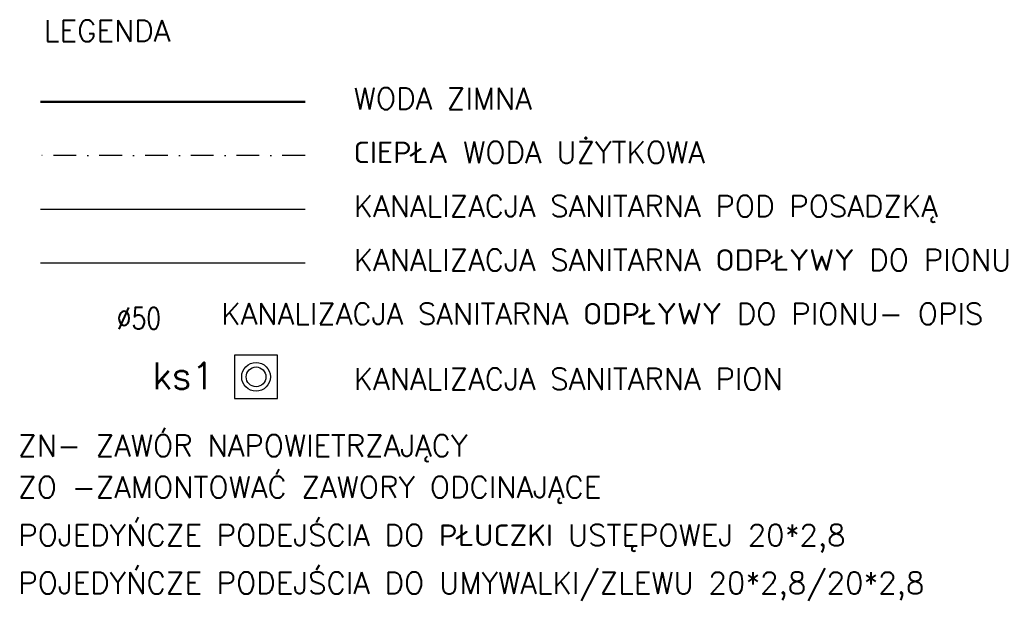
# Model space of a CAD drawing. Header units: millimetres. Extents: x -1623 to 1184, y -188 to 1297.
# Tile 6 of 6: x 635 to 1184, y 901 to 1225. Entities that reach past the tile are written whole.
import ezdxf

# ---------------------------------------------------------------- set-up
doc = ezdxf.new("R2010")
doc.units = ezdxf.units.MM
doc.linetypes.add('DASHDOT', pattern=[25.4, 12.7, -6.35, 0, -6.35])
for name, color, linetype in [('IS cwu', 3, 'DASHDOT'), ('IS kan odp', 36, 'Continuous'), ('IS kan odp opis', 7, 'Continuous'), ('IS kan opis', 7, 'Continuous'), ('IS KAN_S_OPIS', 2, 'Continuous'), ('IS KAN_SAN_RURY', 1, 'Continuous')]:
    doc.layers.add(name, color=color, linetype=linetype)
doc.layers.add('IS obudowy', color=2, linetype='Continuous', plot=False)
doc.layers.add('IS w', color=5, linetype='Continuous', lineweight=50)
doc.styles.add('TECH', font='simplex.shx')

msp = doc.modelspace()

# ---------------------------------------------------------------- linework, layer by layer
at = {"layer": 'IS cwu'}
msp.add_line((794.41, 1148.88), (646.86, 1148.88), dxfattribs=at)
at = {"layer": 'IS kan odp', "ltscale": 50}
msp.add_line((794.41, 1088.88), (646.86, 1088.88), dxfattribs=at)
at = {"layer": 'IS KAN_SAN_RURY'}
msp.add_line((794.41, 1118.88), (646.86, 1118.88), dxfattribs=at)
at = {"layer": 'IS KAN_SAN_RURY', "linetype": 'Continuous'}
for radius in [8, 5.5]:
    msp.add_circle((767.07, 1025.52), radius, dxfattribs=at)
at = {"layer": 'IS obudowy'}
msp.add_lwpolyline([(755.07, 1013.52), (779.07, 1013.52), (779.07, 1037.52), (755.07, 1037.52)], close=True, dxfattribs=at)
at = {"layer": 'IS w'}
msp.add_line((794.41, 1178.88), (646.86, 1178.88), dxfattribs=at)

# ---------------------------------------------------------------- texts
at = {"layer": 'IS kan odp opis', "style": 'TECH', "width": 0.8}
msp.add_text('%%C50', height=12, dxfattribs=at).set_placement((689.44, 1052.17))
at = {"layer": 'IS kan opis', "style": 'TECH'}
msp.add_text('ks1', height=15, dxfattribs=at).set_placement((709.22, 1018.61))
at = {"layer": 'IS KAN_S_OPIS', "style": 'TECH'}
for s, p in [('LEGENDA', (648.83, 1212.48)), ('WODA ZIMNA', (821.48, 1174.7)), ('CIEPŁA WODA UŻYTKOWA', (821.48, 1144.7)), ('KANALIZACJA SANITARNA POD POSADZKĄ', (821.48, 1114.7)), ('KANALIZACJA SANITARNA ODPŁYWY DO PIONU', (821.48, 1084.7)), ('KANALIZACJA SANITARNA ODPŁYWY DO PIONU- OPIS', (747.71, 1054.7)), ('KANALIZACJA SANITARNA PION', (821.48, 1018.33)), ('ZN- ZAWÓR NAPOWIETRZAJĄCY', (634.54, 981.12)), ('ZO -ZAMONTOWAĆ ZAWORY ODCINAJĄCE ', (634.54, 958.01)), ('POJEDYŃCZE PODEJŚCIA DO PŁUCZKI USTĘPOWEJ 20*2,8', (634.54, 931.21)), ('POJEDYŃCZE PODEJŚCIA DO UMYWALKI/ZLEWU 20*2,8/20*2,8', (634.54, 904.57))]:
    msp.add_text(s, height=12, dxfattribs=at).set_placement(p)

doc.saveas('drawing.dxf')
